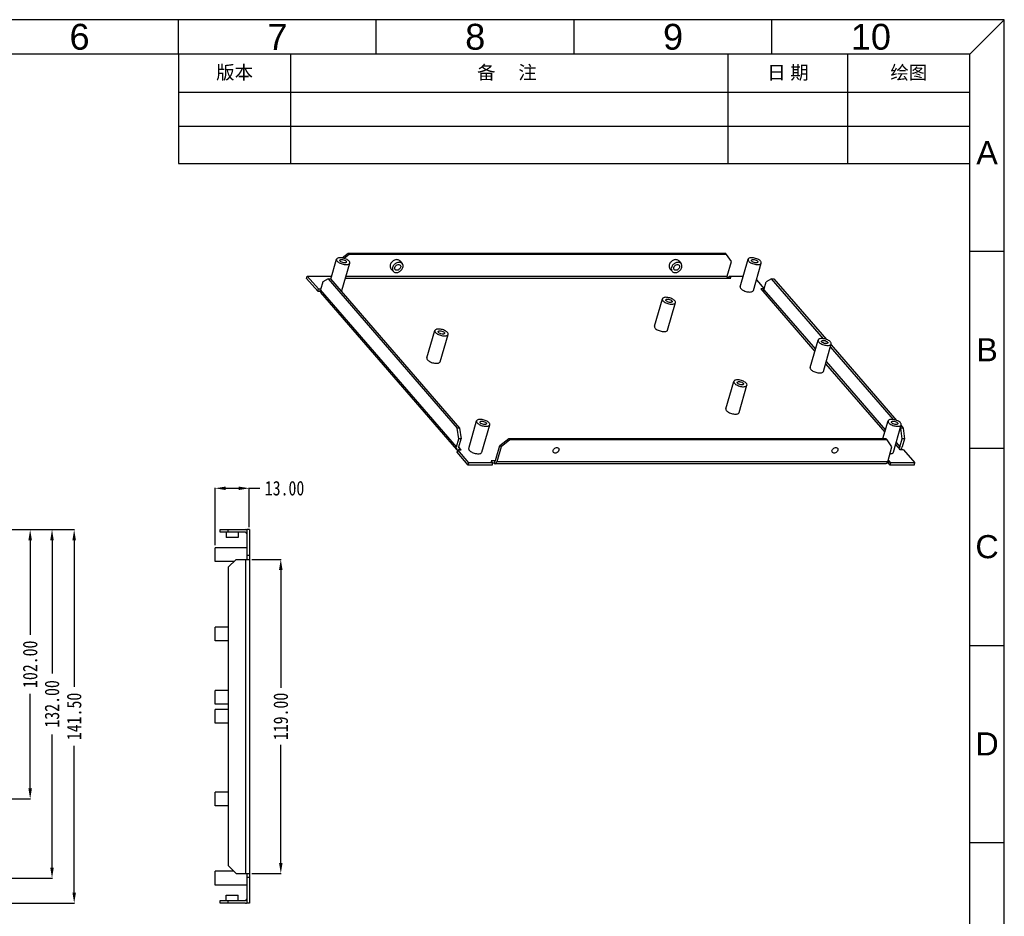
# Model space of a CAD drawing. Header units: inches. Extents: x 4828 to 5603, y 196 to 744.
# Tile 3 of 3: x 5230 to 5603, y 405 to 744. Entities that reach past the tile are written whole.
import ezdxf

# ---------------------------------------------------------------- set-up
doc = ezdxf.new("R2010")
doc.units = ezdxf.units.IN
doc.header["$LTSCALE"] = 1.21
doc.header["$MEASUREMENT"] = 0
doc.header["$PDMODE"] = 3
doc.header["$PDSIZE"] = 0.3125
doc.layers.get('0').update_dxf_attribs({"linetype": 'CONTINUOUS'})
doc.layers.get('Defpoints').update_dxf_attribs({"linetype": 'CONTINUOUS'})
doc.styles.get("Standard").update_dxf_attribs({"font": 'txt', "width": 0.8})
doc.styles.add('微软雅黑', font='txt')
doc.dimstyles.get("Standard").update_dxf_attribs({"dimtxt": 5.5, "dimasz": 4, "dimexe": 0.18, "dimexo": 1, "dimgap": 2, "dimtad": 0, "dimzin": 1, "dimdsep": 46, "dimtxsty": 'Standard', "dimcen": 0.09, "dimadec": 0, "dimazin": 0, "dimtp": 0.01, "dimtm": 0.01, "dimtfac": 1, "dimtmove": 0, "dimatfit": 3, "dimfxl": 1, "dimtfillclr": 256, "dimtolj": 1, "dimtzin": 4, "dimarcsym": 0})

# ---------------------------------------------------------------- blocks, each defined once
blk = doc.blocks.new('*D45')
at = {"color": 0, "lineweight": -2, "ltscale": 5}
for p, q in [((5213.65, 550.96), (5234.48, 550.96)), ((5234.3, 546.96), (5234.3, 511.13)), ((5234.3, 452.96), (5234.3, 488.8)), ((5140.92, 448.96), (5234.48, 448.96))]:
    blk.add_line(p, q, dxfattribs=at)
at = {"color": 0, "ltscale": 5}
for points in [[(5234.96, 546.96), (5233.63, 546.96), (5234.3, 550.96)], [(5233.63, 452.96), (5234.96, 452.96), (5234.3, 448.96)]]:
    blk.add_solid(points, dxfattribs=at)
at = {"layer": 'Defpoints', "color": 0}
for p in [(5212.65, 550.96), (5139.92, 448.96), (5234.3, 448.96)]:
    blk.add_point(p, dxfattribs=at)
at = {"color": 0, "ltscale": 5, "insert": (5234.3, 499.96), "char_height": 5.5, "attachment_point": 5, "rotation": 90}
blk.add_mtext('\\A1;102.00', dxfattribs=at)
blk = doc.blocks.new('*D46')
at = {"color": 0, "lineweight": -2, "ltscale": 5}
for p, q in [((5224.74, 550.96), (5242.76, 550.96)), ((5242.58, 546.96), (5242.58, 496.5)), ((5242.58, 422.96), (5242.58, 473.43)), ((5193.42, 418.96), (5242.76, 418.96))]:
    blk.add_line(p, q, dxfattribs=at)
at = {"color": 0, "ltscale": 5}
for points in [[(5243.24, 546.96), (5241.91, 546.96), (5242.58, 550.96)], [(5241.91, 422.96), (5243.24, 422.96), (5242.58, 418.96)]]:
    blk.add_solid(points, dxfattribs=at)
at = {"layer": 'Defpoints', "color": 0}
for p in [(5223.74, 550.96), (5192.42, 418.96), (5242.58, 418.96)]:
    blk.add_point(p, dxfattribs=at)
at = {"color": 0, "ltscale": 5, "insert": (5242.58, 484.96), "char_height": 5.5, "attachment_point": 5, "rotation": 90}
blk.add_mtext('\\A1;132.00', dxfattribs=at)
blk = doc.blocks.new('*D48')
at = {"color": 0, "lineweight": -2, "ltscale": 5}
for p, q in [((5199.08, 550.96), (5251.15, 550.96)), ((5250.97, 546.96), (5250.97, 491.38)), ((5250.97, 413.46), (5250.97, 469.05)), ((5199.08, 409.46), (5251.15, 409.46))]:
    blk.add_line(p, q, dxfattribs=at)
at = {"color": 0, "ltscale": 5}
for points in [[(5251.64, 546.96), (5250.31, 546.96), (5250.97, 550.96)], [(5250.31, 413.46), (5251.64, 413.46), (5250.97, 409.46)]]:
    blk.add_solid(points, dxfattribs=at)
at = {"layer": 'Defpoints', "color": 0}
for p in [(5198.08, 550.96), (5198.08, 409.46), (5250.97, 409.46)]:
    blk.add_point(p, dxfattribs=at)
at = {"color": 0, "ltscale": 5, "insert": (5250.97, 480.21), "char_height": 5.5, "attachment_point": 5, "rotation": 90}
blk.add_mtext('\\A1;141.50', dxfattribs=at)
blk = doc.blocks.new('*D51')
at = {"color": 0, "lineweight": -2, "ltscale": 5}
for p, q in [((5304.32, 545.06), (5304.32, 566.8)), ((5308.32, 566.62), (5313.32, 566.62)), ((5317.32, 551.96), (5317.32, 566.8)), ((5317.32, 566.62), (5321.32, 566.62))]:
    blk.add_line(p, q, dxfattribs=at)
at = {"color": 0, "ltscale": 5}
for points in [[(5308.32, 567.28), (5308.32, 565.95), (5304.32, 566.62)], [(5313.32, 565.95), (5313.32, 567.28), (5317.32, 566.62)]]:
    blk.add_solid(points, dxfattribs=at)
at = {"layer": 'Defpoints', "color": 0}
for p in [(5317.32, 566.62), (5317.32, 550.96), (5304.32, 544.06)]:
    blk.add_point(p, dxfattribs=at)
at = {"color": 0, "ltscale": 5, "insert": (5330.66, 566.62), "char_height": 5.5, "attachment_point": 5}
blk.add_mtext('\\A1;13.00', dxfattribs=at)
blk = doc.blocks.new('*D53')
at = {"color": 0, "lineweight": -2, "ltscale": 5}
for p, q in [((5318.32, 539.71), (5329.42, 539.71)), ((5329.24, 535.71), (5329.24, 491.01)), ((5329.24, 424.71), (5329.24, 469.41)), ((5318.32, 420.71), (5329.42, 420.71))]:
    blk.add_line(p, q, dxfattribs=at)
at = {"color": 0, "ltscale": 5}
for points in [[(5329.91, 535.71), (5328.57, 535.71), (5329.24, 539.71)], [(5328.57, 424.71), (5329.91, 424.71), (5329.24, 420.71)]]:
    blk.add_solid(points, dxfattribs=at)
at = {"layer": 'Defpoints', "color": 0}
for p in [(5317.32, 539.71), (5317.32, 420.71), (5329.24, 420.71)]:
    blk.add_point(p, dxfattribs=at)
at = {"color": 0, "ltscale": 5, "insert": (5329.24, 480.21), "char_height": 5.5, "attachment_point": 5, "rotation": 90}
blk.add_mtext('\\A1;119.00', dxfattribs=at)

msp = doc.modelspace()

# ---------------------------------------------------------------- linework, layer by layer
for p, q in [((5290.47672, 731.04334), (5290.47672, 689.58065)), ((5590.25742, 731.04334), (5290.47672, 731.04334)), ((5590.25742, 663.91601), (5590.25742, 731.04334))]:
    msp.add_line(p, q)
at = {"color": 7, "linetype": 'Continuous'}
for p, q in [((5348.17789, 645.7898), (5350.36689, 653.37252)), ((5352.43997, 653.87962), (5354.74658, 655.6695)), ((5355.17958, 655.16949), (5353.2725, 653.68963)), ((5354.74658, 655.6695), (5355.17958, 655.16949)), ((5354.74658, 655.6695), (5497.6415, 655.6695)), ((5498.0745, 655.16949), (5355.17958, 655.16949)), ((5374.37509, 652.74533), (5375.24109, 651.7453)), ((5480.03072, 652.74533), (5480.89673, 651.7453)), ((5498.0745, 655.16949), (5497.6415, 655.6695)), ((5499.92258, 652.57144), (5498.0745, 655.16949)), ((5503.25221, 642.98032), (5506.25225, 653.37252)), ((5352.36283, 641.53806), (5355.36288, 651.93026)), ((5370.97333, 649.79949), (5371.83933, 648.79946)), ((5476.62896, 649.79949), (5477.49497, 648.79946)), ((5498.29755, 646.94233), (5499.92258, 652.57144)), ((5508.2482, 641.53806), (5511.24824, 651.93026)), ((5339.00609, 646.14332), (5339.2561, 647.00933)), ((5343.22786, 641.26817), (5339.00609, 646.14332)), ((5343.47786, 642.13419), (5339.2561, 647.00933)), ((5339.2561, 647.00933), (5348.34941, 647.00933)), ((5347.1764, 645.94623), (5345.12738, 644.84823)), ((5347.1764, 645.94623), (5396.10559, 589.44452)), ((5347.1764, 645.94623), (5348.04243, 645.94623)), ((5348.04243, 645.94623), (5396.97162, 589.44452)), ((5348.34941, 647.00933), (5348.48481, 646.85298)), ((5353.72577, 646.25931), (5499.6881, 646.25931)), ((5353.92295, 646.94233), (5498.29755, 646.94233)), ((5498.82208, 646.25931), (5499.0386, 647.00933)), ((5499.0386, 647.00933), (5504.41531, 647.00933)), ((5499.0386, 647.00933), (5499.6881, 646.25931)), ((5509.40369, 645.54072), (5512.35367, 642.13419)), ((5515.18618, 645.94623), (5513.13716, 644.84823)), ((5515.18618, 645.94623), (5516.05221, 645.94623)), ((5534.83571, 623.25564), (5515.18618, 645.94623)), ((5516.05221, 645.94623), (5535.94715, 622.97226)), ((5343.22786, 641.26817), (5343.47786, 642.13419)), ((5343.47786, 642.13419), (5344.34389, 642.13419)), ((5345.12738, 644.84823), (5344.25237, 641.81717)), ((5395.77958, 582.31536), (5344.25237, 641.81717)), ((5512.35367, 642.13419), (5511.05463, 642.13419)), ((5511.05463, 642.13419), (5531.54109, 618.47714)), ((5512.26215, 641.81717), (5513.13716, 644.84823)), ((5512.26215, 641.81717), (5531.77436, 619.28516)), ((5343.22786, 641.26817), (5344.23266, 641.26817)), ((5395.9447, 581.33341), (5344.41749, 640.83522)), ((5470.77433, 627.98144), (5473.77437, 638.37364)), ((5475.77031, 626.53919), (5478.77036, 636.93139)), ((5384.60541, 615.9795), (5387.60546, 626.3717)), ((5389.6014, 614.53724), (5392.60145, 624.92944)), ((5529.77356, 612.35439), (5532.77361, 622.74659)), ((5534.76955, 610.91213), (5537.7696, 621.30433)), ((5561.35707, 592.62971), (5537.45855, 620.22688)), ((5537.67508, 620.97691), (5562.4685, 592.34633)), ((5535.60027, 613.78975), (5558.06245, 587.85121)), ((5535.83353, 614.59777), (5558.29571, 588.65923)), ((5497.8383, 596.72891), (5500.83835, 607.12111)), ((5502.83429, 595.28666), (5505.83433, 605.67886)), ((5396.65459, 585.34642), (5396.10559, 589.44452)), ((5396.97162, 589.44452), (5396.10559, 589.44452)), ((5396.97162, 589.44452), (5397.52062, 585.34642)), ((5400.40955, 581.72846), (5403.4096, 592.12065)), ((5405.40554, 580.2862), (5408.40559, 590.6784)), ((5557.35984, 585.41737), (5559.29496, 592.12065)), ((5561.29091, 580.2862), (5564.29095, 590.6784)), ((5564.11538, 589.44452), (5563.97991, 589.60095)), ((5564.98141, 589.44452), (5564.11538, 589.44452)), ((5564.66437, 585.34642), (5564.11538, 589.44452)), ((5564.19643, 590.35098), (5564.98141, 589.44452)), ((5564.98141, 589.44452), (5565.5304, 585.34642)), ((5395.77958, 582.31536), (5396.65459, 585.34642)), ((5397.60312, 581.13233), (5396.63932, 582.2453)), ((5396.64561, 582.31536), (5397.52062, 585.34642)), ((5397.52062, 585.34642), (5396.65459, 585.34642)), ((5396.95362, 581.88235), (5396.7371, 581.13233)), ((5410.6102, 577.19021), (5412.23523, 582.81932)), ((5412.66823, 582.3193), (5411.0432, 576.69019)), ((5412.23523, 582.81932), (5415.58333, 585.41737)), ((5412.23523, 582.81932), (5412.66823, 582.3193)), ((5416.01633, 584.91735), (5412.66823, 582.3193)), ((5415.58333, 585.41737), (5416.01633, 584.91735)), ((5415.58333, 585.41737), (5558.47824, 585.41737)), ((5558.91124, 584.91735), (5416.01633, 584.91735)), ((5558.91124, 584.91735), (5558.47824, 585.41737)), ((5560.75932, 582.3193), (5558.91124, 584.91735)), ((5559.1343, 576.69019), (5560.75932, 582.3193)), ((5562.12162, 583.16381), (5563.88084, 581.13233)), ((5562.35489, 583.97184), (5563.78936, 582.31536)), ((5563.78936, 582.31536), (5564.66437, 585.34642)), ((5565.5304, 585.34642), (5564.65539, 582.31536)), ((5565.5304, 585.34642), (5564.66437, 585.34642)), ((5396.05407, 580.26632), (5396.30408, 581.13233)), ((5400.27584, 575.39117), (5396.05407, 580.26632)), ((5400.52584, 576.25718), (5396.30408, 581.13233)), ((5396.30408, 581.13233), (5397.60312, 581.13233)), ((5565.17989, 581.13233), (5563.88084, 581.13233)), ((5565.17989, 581.13233), (5569.40165, 576.25718)), ((5400.27584, 575.39117), (5400.52584, 576.25718)), ((5409.36915, 575.39117), (5400.27584, 575.39117)), ((5409.61916, 576.25718), (5400.52584, 576.25718)), ((5409.61916, 576.25718), (5408.96965, 577.00721)), ((5410.50905, 577.00721), (5408.96965, 577.00721)), ((5409.36915, 575.39117), (5409.61916, 576.25718)), ((5410.01869, 576.14119), (5409.61916, 576.14119)), ((5410.2687, 577.00721), (5410.01869, 576.14119)), ((5558.48479, 575.94021), (5410.3937, 575.94021)), ((5559.1343, 576.69019), (5411.0432, 576.69019)), ((5559.40883, 576.14119), (5558.84473, 576.14119)), ((5559.65884, 577.00721), (5559.22581, 577.00721)), ((5559.65884, 577.00721), (5559.40883, 576.14119)), ((5560.05834, 575.39117), (5559.40883, 576.14119)), ((5560.30834, 576.25718), (5559.65884, 577.00721)), ((5560.05834, 575.39117), (5560.30834, 576.25718)), ((5569.15165, 575.39117), (5560.05834, 575.39117)), ((5569.40165, 576.25718), (5560.30834, 576.25718)), ((5569.15165, 575.39117), (5569.40165, 576.25718)), ((5306.32496, 549.96382), (5306.32496, 550.96382)), ((5306.32496, 550.96382), (5315.82496, 550.96382)), ((5315.82496, 549.96382), (5306.32496, 549.96382)), ((5308.57496, 549.96382), (5308.57496, 547.96382)), ((5309.32496, 549.96382), (5309.32496, 550.96382)), ((5313.07496, 549.96382), (5313.07496, 547.96382)), ((5316.32496, 550.96382), (5316.32496, 539.71382)), ((5317.32496, 550.96382), (5316.32496, 550.96382)), ((5317.32496, 550.96382), (5317.32496, 409.46382)), ((5313.07419, 547.96382), (5308.57574, 547.96382)), ((5316.32496, 544.06382), (5304.32496, 544.06382)), ((5304.32496, 538.86472), (5304.32496, 544.06293)), ((5317.32496, 541.21382), (5316.32496, 541.21382)), ((5311.47496, 538.86382), (5304.32496, 538.86382)), ((5312.32496, 539.71382), (5309.32496, 536.71382)), ((5312.32496, 539.71382), (5317.32496, 539.71382)), ((5315.82496, 539.71382), (5315.82496, 420.71382)), ((5309.32496, 536.71382), (5309.32496, 423.71382)), ((5309.32496, 514.06698), (5304.32496, 514.06698)), ((5304.32496, 508.86788), (5304.32496, 514.06608)), ((5309.32496, 508.86698), (5304.32496, 508.86698)), ((5309.32496, 490.06382), (5304.32496, 490.06382)), ((5304.32496, 484.86472), (5304.32496, 490.06293)), ((5309.32496, 484.86382), (5304.32496, 484.86382)), ((5309.32496, 482.81382), (5304.32496, 482.81382)), ((5304.32496, 477.61472), (5304.32496, 482.81293)), ((5309.32496, 477.61382), (5304.32496, 477.61382)), ((5309.32496, 451.56382), (5304.32496, 451.56382)), ((5304.32496, 446.36472), (5304.32496, 451.56293)), ((5309.32496, 446.36382), (5304.32496, 446.36382)), ((5311.47496, 421.56382), (5304.32496, 421.56382)), ((5304.32496, 416.36472), (5304.32496, 421.56293)), ((5309.32496, 423.71382), (5312.32496, 420.71382)), ((5312.32496, 420.71382), (5317.32496, 420.71382)), ((5316.32496, 420.71382), (5316.32496, 409.46382)), ((5317.32496, 419.21382), (5316.32496, 419.21382)), ((5316.32496, 416.36382), (5304.32496, 416.36382)), ((5306.32496, 410.46382), (5315.82496, 410.46382)), ((5306.32496, 409.46382), (5306.32496, 410.46382)), ((5308.57496, 410.46382), (5308.57496, 412.46382)), ((5308.57574, 412.46382), (5313.07419, 412.46382)), ((5309.32496, 409.46382), (5309.32496, 410.46382)), ((5313.07496, 410.46382), (5313.07496, 412.46382)), ((5315.82496, 409.46382), (5306.32496, 409.46382)), ((5317.32496, 409.46382), (5316.32496, 409.46382))]:
    msp.add_line(p, q, dxfattribs=at)
msp.add_lwpolyline([(4827.74432, 195.52765), (5603.31877, 195.52765), (5603.31877, 744.1047), (4827.74432, 744.1047)], close=True)
at = {"ltscale": 0.2}
for points in [[(5290.47672, 731.04334), (5290.47672, 744.1047)], [(5365.42189, 731.04334), (5365.42189, 744.1047)], [(5440.36707, 731.04334), (5440.36707, 744.1047)], [(5515.31224, 731.04334), (5515.31224, 744.1047)], [(5590.25742, 731.04334), (4840.80568, 731.04334)], [(5590.25742, 656.40701), (5603.31877, 656.40701)], [(5590.25742, 581.77067), (5603.31877, 581.77067)], [(5590.25742, 507.13434), (5603.31877, 507.13434)], [(5590.25742, 432.49801), (5603.31877, 432.49801)]]:
    msp.add_lwpolyline(points, dxfattribs=at)
for points in [[(5603.31877, 195.52765), (5590.25742, 208.589), (5590.25742, 731.04334), (5603.31877, 744.1047)], [(5333.02628, 689.58065), (5333.02628, 731.04334)], [(5498.70784, 689.58065), (5498.70784, 730.95324)], [(5544.01405, 689.58065), (5544.01405, 730.95324)], [(5290.47672, 716.63806), (5590.25742, 716.63806)], [(5290.47672, 703.80574), (5590.25742, 703.80574)], [(5290.47672, 689.58065), (5590.25742, 689.58065)]]:
    msp.add_lwpolyline(points)
at = {"color": 7, "linetype": 'Continuous'}
for centre, radius, start, end in [((5562.83101, 582.90468), 1.91354, 299.800977, 300.9985683), ((5315.82496, 549.46382), 1.5, 72, 90), ((5315.82496, 549.46382), 0.5, 0, 90), ((5315.82496, 410.96382), 0.5, 270, 0), ((5315.82496, 410.96382), 1.5, 270, 288)]:
    msp.add_arc(centre, radius, start, end, dxfattribs=at)
for points, knots in [([(5350.36707, 653.37313), (5350.33503, 653.26262), (5350.36251, 652.98246), (5350.51689, 652.76261), (5350.61321, 652.65139)], [0, 0, 0, 0, 0.438867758, 1, 1, 1, 1]), ([(5355.11656, 652.65139), (5354.98129, 652.80759), (5354.62663, 653.10094), (5353.98904, 653.45315), (5353.24389, 653.73246), (5352.4638, 653.91081), (5351.72242, 653.97281), (5351.08946, 653.90995), (5350.60521, 653.73483), (5350.40206, 653.49381), (5350.36707, 653.37313)], [0, 0, 0, 0, 0.117564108, 0.258649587, 0.413162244, 0.568710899, 0.712670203, 0.834472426, 0.928515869, 1, 1, 1, 1]), ([(5351.78235, 652.65139), (5351.75769, 652.67986), (5351.68286, 652.77702), (5351.63984, 652.91404), (5351.66373, 652.99744)], [0, 0, 0, 0, 0.302682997, 1, 1, 1, 1]), ([(5351.66373, 652.99744), (5351.70095, 653.12739), (5351.96419, 653.25828), (5352.31166, 653.28457), (5352.80317, 653.24737), (5353.37914, 653.07103), (5353.80492, 652.81594), (5353.94742, 652.65139)], [0, 0, 0, 0, 0.161126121, 0.283778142, 0.428814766, 0.740536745, 1, 1, 1, 1]), ([(5374.37453, 652.7459), (5374.2689, 652.86782), (5373.99965, 653.07736), (5373.49654, 653.23079), (5372.93437, 653.22387), (5372.15258, 653.00474), (5371.28621, 652.39771), (5370.83831, 651.66271), (5370.72564, 651.27241)], [0, 0, 0, 0, 0.10456585, 0.215063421, 0.334875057, 0.464057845, 0.736677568, 1, 1, 1, 1]), ([(5480.03017, 652.7459), (5479.92454, 652.86782), (5479.65529, 653.07736), (5479.15218, 653.23079), (5478.59, 653.22387), (5477.80821, 653.00474), (5476.94184, 652.39771), (5476.49395, 651.66271), (5476.38128, 651.27241)], [0, 0, 0, 0, 0.10456585, 0.215063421, 0.334875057, 0.464057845, 0.736677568, 1, 1, 1, 1]), ([(5506.25243, 653.37313), (5506.2204, 653.26262), (5506.24788, 652.98246), (5506.40226, 652.76261), (5506.49857, 652.65139)], [0, 0, 0, 0, 0.438867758, 1, 1, 1, 1]), ([(5511.00192, 652.65139), (5510.86665, 652.80759), (5510.51199, 653.10094), (5509.87441, 653.45315), (5509.12925, 653.73246), (5508.34916, 653.91081), (5507.60779, 653.97281), (5506.97482, 653.90995), (5506.49057, 653.73483), (5506.28742, 653.49381), (5506.25243, 653.37313)], [0, 0, 0, 0, 0.117564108, 0.258649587, 0.413162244, 0.568710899, 0.712670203, 0.834472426, 0.928515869, 1, 1, 1, 1]), ([(5507.66771, 652.65139), (5507.64306, 652.67986), (5507.56823, 652.77702), (5507.5252, 652.91404), (5507.54909, 652.99744)], [0, 0, 0, 0, 0.302682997, 1, 1, 1, 1]), ([(5507.54909, 652.99744), (5507.58631, 653.12739), (5507.84955, 653.25828), (5508.19703, 653.28457), (5508.68853, 653.24737), (5509.2645, 653.07103), (5509.69028, 652.81594), (5509.83278, 652.65139)], [0, 0, 0, 0, 0.161126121, 0.283778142, 0.428814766, 0.740536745, 1, 1, 1, 1]), ([(5350.61321, 652.65139), (5350.74848, 652.49518), (5351.10313, 652.20184), (5351.74072, 651.84963), (5352.48588, 651.57032), (5353.26597, 651.39197), (5354.00734, 651.32997), (5354.64031, 651.39282), (5355.12455, 651.56795), (5355.32771, 651.80897), (5355.36269, 651.92965)], [0, 0, 0, 0, 0.117564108, 0.258649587, 0.413162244, 0.568710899, 0.712670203, 0.834472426, 0.928515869, 1, 1, 1, 1]), ([(5354.06604, 652.30534), (5354.02882, 652.17538), (5353.76558, 652.0445), (5353.4181, 652.01821), (5352.9266, 652.05541), (5352.35063, 652.23174), (5351.92485, 652.48683), (5351.78235, 652.65139)], [0, 0, 0, 0, 0.161126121, 0.283778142, 0.428814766, 0.740536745, 1, 1, 1, 1]), ([(5353.94742, 652.65139), (5353.97207, 652.62292), (5354.0469, 652.52576), (5354.08993, 652.38874), (5354.06604, 652.30534)], [0, 0, 0, 0, 0.302682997, 1, 1, 1, 1]), ([(5355.36269, 651.92965), (5355.39473, 652.04016), (5355.36725, 652.32031), (5355.21287, 652.54017), (5355.11656, 652.65139)], [0, 0, 0, 0, 0.438867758, 1, 1, 1, 1]), ([(5370.72564, 651.27241), (5370.65055, 651.01229), (5370.59475, 650.48142), (5370.81447, 649.98293), (5370.97388, 649.79892)], [0, 0, 0, 0, 0.526530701, 1, 1, 1, 1]), ([(5371.59164, 650.27238), (5371.5166, 650.01243), (5371.46078, 649.48198), (5371.68001, 648.98367), (5371.83925, 648.79974)], [0, 0, 0, 0, 0.52654708, 1, 1, 1, 1]), ([(5375.24117, 651.74502), (5375.13557, 651.867), (5374.86658, 652.07694), (5374.36342, 652.2307), (5373.80114, 652.22402), (5373.01914, 652.00499), (5372.15244, 651.39799), (5371.70435, 650.66281), (5371.59164, 650.27238)], [0, 0, 0, 0, 0.104563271, 0.215050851, 0.334858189, 0.464040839, 0.736649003, 1, 1, 1, 1]), ([(5371.83925, 648.79974), (5371.94486, 648.67776), (5372.21384, 648.46782), (5372.717, 648.31406), (5373.27928, 648.32074), (5374.06128, 648.53977), (5374.92798, 649.14677), (5375.37607, 649.88195), (5375.48878, 650.27238)], [0, 0, 0, 0, 0.104563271, 0.215050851, 0.334858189, 0.464040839, 0.736649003, 1, 1, 1, 1]), ([(5372.59589, 649.45336), (5372.50714, 649.55557), (5372.38504, 649.83275), (5372.41594, 650.12782), (5372.45767, 650.27238)], [0, 0, 0, 0, 0.473592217, 1, 1, 1, 1]), ([(5372.45767, 650.27238), (5372.52027, 650.4892), (5372.76973, 650.89821), (5373.33276, 651.29161), (5373.97542, 651.4143), (5374.36562, 651.22833), (5374.48453, 651.0914)], [0, 0, 0, 0, 0.264841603, 0.538918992, 0.787163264, 1, 1, 1, 1]), ([(5374.62275, 650.27238), (5374.56016, 650.05556), (5374.31069, 649.64655), (5373.74766, 649.25315), (5373.105, 649.13046), (5372.7148, 649.31643), (5372.59589, 649.45336)], [0, 0, 0, 0, 0.264841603, 0.538918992, 0.787163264, 1, 1, 1, 1]), ([(5374.48453, 651.0914), (5374.57329, 650.98919), (5374.69539, 650.71201), (5374.66448, 650.41694), (5374.62275, 650.27238)], [0, 0, 0, 0, 0.473592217, 1, 1, 1, 1]), ([(5375.48878, 650.27238), (5375.56382, 650.53233), (5375.61965, 651.06278), (5375.40041, 651.56109), (5375.24117, 651.74502)], [0, 0, 0, 0, 0.52654708, 1, 1, 1, 1]), ([(5476.38128, 651.27241), (5476.30619, 651.01229), (5476.25039, 650.48142), (5476.47011, 649.98293), (5476.62952, 649.79892)], [0, 0, 0, 0, 0.526530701, 1, 1, 1, 1]), ([(5477.24728, 650.27238), (5477.17224, 650.01243), (5477.11641, 649.48198), (5477.33565, 648.98367), (5477.49488, 648.79974)], [0, 0, 0, 0, 0.52654708, 1, 1, 1, 1]), ([(5480.89681, 651.74502), (5480.7912, 651.867), (5480.52221, 652.07694), (5480.01905, 652.2307), (5479.45677, 652.22402), (5478.67478, 652.00499), (5477.80808, 651.39799), (5477.35999, 650.66281), (5477.24728, 650.27238)], [0, 0, 0, 0, 0.104563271, 0.215050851, 0.334858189, 0.464040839, 0.736649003, 1, 1, 1, 1]), ([(5477.49488, 648.79974), (5477.60049, 648.67776), (5477.86948, 648.46782), (5478.37264, 648.31406), (5478.93492, 648.32074), (5479.71691, 648.53977), (5480.58362, 649.14677), (5481.0317, 649.88195), (5481.14441, 650.27238)], [0, 0, 0, 0, 0.104563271, 0.215050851, 0.334858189, 0.464040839, 0.736649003, 1, 1, 1, 1]), ([(5478.25153, 649.45336), (5478.16277, 649.55557), (5478.04067, 649.83275), (5478.07158, 650.12782), (5478.11331, 650.27238)], [0, 0, 0, 0, 0.473592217, 1, 1, 1, 1]), ([(5478.11331, 650.27238), (5478.1759, 650.4892), (5478.42537, 650.89821), (5478.9884, 651.29161), (5479.63106, 651.4143), (5480.02125, 651.22833), (5480.14017, 651.0914)], [0, 0, 0, 0, 0.264841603, 0.538918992, 0.787163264, 1, 1, 1, 1]), ([(5480.27838, 650.27238), (5480.21579, 650.05556), (5479.96633, 649.64655), (5479.4033, 649.25315), (5478.76064, 649.13046), (5478.37044, 649.31643), (5478.25153, 649.45336)], [0, 0, 0, 0, 0.264841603, 0.538918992, 0.787163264, 1, 1, 1, 1]), ([(5480.14017, 651.0914), (5480.22892, 650.98919), (5480.35102, 650.71201), (5480.32012, 650.41694), (5480.27838, 650.27238)], [0, 0, 0, 0, 0.473592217, 1, 1, 1, 1]), ([(5481.14441, 650.27238), (5481.21946, 650.53233), (5481.27528, 651.06278), (5481.05605, 651.56109), (5480.89681, 651.74502)], [0, 0, 0, 0, 0.52654708, 1, 1, 1, 1]), ([(5506.49857, 652.65139), (5506.63384, 652.49518), (5506.9885, 652.20184), (5507.62608, 651.84963), (5508.37124, 651.57032), (5509.15133, 651.39197), (5509.89271, 651.32997), (5510.52567, 651.39282), (5511.00992, 651.56795), (5511.21307, 651.80897), (5511.24806, 651.92965)], [0, 0, 0, 0, 0.117564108, 0.258649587, 0.413162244, 0.568710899, 0.712670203, 0.834472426, 0.928515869, 1, 1, 1, 1]), ([(5509.9514, 652.30534), (5509.91418, 652.17538), (5509.65094, 652.0445), (5509.30347, 652.01821), (5508.81196, 652.05541), (5508.23599, 652.23174), (5507.81021, 652.48683), (5507.66771, 652.65139)], [0, 0, 0, 0, 0.161126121, 0.283778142, 0.428814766, 0.740536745, 1, 1, 1, 1]), ([(5509.83278, 652.65139), (5509.85744, 652.62292), (5509.93227, 652.52576), (5509.97529, 652.38874), (5509.9514, 652.30534)], [0, 0, 0, 0, 0.302682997, 1, 1, 1, 1]), ([(5511.24806, 651.92965), (5511.2801, 652.04016), (5511.25262, 652.32031), (5511.09823, 652.54017), (5511.00192, 652.65139)], [0, 0, 0, 0, 0.438867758, 1, 1, 1, 1]), ([(5498.29755, 646.94233), (5498.2624, 646.82056), (5498.25032, 646.58234), (5498.31809, 646.34125), (5498.38905, 646.25931)], [0, 0, 0, 0, 0.539017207, 1, 1, 1, 1]), ([(5344.41788, 640.83485), (5344.31161, 640.95753), (5344.16509, 641.28984), (5344.20231, 641.64376), (5344.25237, 641.81717)], [0, 0, 0, 0, 0.473474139, 1, 1, 1, 1]), ([(5503.25233, 642.98078), (5503.22033, 642.87032), (5503.24775, 642.59021), (5503.4022, 642.37042), (5503.49852, 642.25919)], [0, 0, 0, 0, 0.438720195, 1, 1, 1, 1]), ([(5503.49852, 642.25919), (5503.63382, 642.10296), (5503.98845, 641.80958), (5504.62612, 641.45744), (5505.37126, 641.17803), (5506.15143, 640.99973), (5506.89285, 640.93769), (5507.5258, 641.00064), (5508.01014, 641.17572), (5508.2131, 641.41691), (5508.24807, 641.5376)], [0, 0, 0, 0, 0.117578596, 0.258638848, 0.413164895, 0.568712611, 0.712676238, 0.83447596, 0.928515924, 1, 1, 1, 1]), ([(5511.70413, 641.38416), (5511.82597, 641.38416), (5512.07186, 641.48493), (5512.22755, 641.69731), (5512.26215, 641.81717)], [0, 0, 0, 0, 0.494088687, 1, 1, 1, 1]), ([(5352.13212, 641.23026), (5352.16065, 641.251), (5352.26047, 641.333), (5352.33652, 641.44723), (5352.3627, 641.5376)], [0, 0, 0, 0, 0.272716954, 1, 1, 1, 1]), ([(5473.77455, 638.37425), (5473.74251, 638.26374), (5473.77, 637.98359), (5473.92438, 637.76373), (5474.02069, 637.65251)], [0, 0, 0, 0, 0.438867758, 1, 1, 1, 1]), ([(5478.52404, 637.65251), (5478.38877, 637.80872), (5478.03411, 638.10206), (5477.39653, 638.45427), (5476.65137, 638.73358), (5475.87128, 638.91193), (5475.12991, 638.97394), (5474.49694, 638.91108), (5474.01269, 638.73595), (5473.80954, 638.49493), (5473.77455, 638.37425)], [0, 0, 0, 0, 0.117564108, 0.258649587, 0.413162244, 0.568710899, 0.712670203, 0.834472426, 0.928515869, 1, 1, 1, 1]), ([(5475.18983, 637.65251), (5475.16517, 637.68098), (5475.09034, 637.77814), (5475.04732, 637.91516), (5475.07121, 637.99856)], [0, 0, 0, 0, 0.302682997, 1, 1, 1, 1]), ([(5475.07121, 637.99856), (5475.10843, 638.12852), (5475.37167, 638.2594), (5475.71914, 638.28569), (5476.21065, 638.24849), (5476.78662, 638.07216), (5477.2124, 637.81707), (5477.3549, 637.65251)], [0, 0, 0, 0, 0.161126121, 0.283778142, 0.428814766, 0.740536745, 1, 1, 1, 1]), ([(5474.02069, 637.65251), (5474.15596, 637.49631), (5474.51062, 637.20296), (5475.1482, 636.85075), (5475.89336, 636.57144), (5476.67345, 636.39309), (5477.41482, 636.33109), (5478.04779, 636.39395), (5478.53204, 636.56907), (5478.73519, 636.81009), (5478.77018, 636.93077)], [0, 0, 0, 0, 0.117564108, 0.258649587, 0.413162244, 0.568710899, 0.712670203, 0.834472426, 0.928515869, 1, 1, 1, 1]), ([(5477.47352, 637.30646), (5477.4363, 637.17651), (5477.17306, 637.04563), (5476.82559, 637.01933), (5476.33408, 637.05653), (5475.75811, 637.23287), (5475.33233, 637.48796), (5475.18983, 637.65251)], [0, 0, 0, 0, 0.161126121, 0.283778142, 0.428814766, 0.740536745, 1, 1, 1, 1]), ([(5477.3549, 637.65251), (5477.37956, 637.62404), (5477.45439, 637.52688), (5477.49741, 637.38986), (5477.47352, 637.30646)], [0, 0, 0, 0, 0.302682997, 1, 1, 1, 1]), ([(5478.77018, 636.93077), (5478.80222, 637.04129), (5478.77473, 637.32144), (5478.62035, 637.5413), (5478.52404, 637.65251)], [0, 0, 0, 0, 0.438867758, 1, 1, 1, 1]), ([(5392.35513, 625.65057), (5392.21986, 625.80677), (5391.8652, 626.10012), (5391.22762, 626.45233), (5390.48246, 626.73164), (5389.70237, 626.90999), (5388.96099, 626.97199), (5388.32803, 626.90913), (5387.84378, 626.73401), (5387.64063, 626.49299), (5387.60564, 626.37231)], [0, 0, 0, 0, 0.117564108, 0.258649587, 0.413162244, 0.568710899, 0.712670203, 0.834472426, 0.928515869, 1, 1, 1, 1]), ([(5470.77445, 627.98191), (5470.74245, 627.87144), (5470.76987, 627.59133), (5470.92432, 627.37154), (5471.02064, 627.26031)], [0, 0, 0, 0, 0.438720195, 1, 1, 1, 1]), ([(5471.02064, 627.26031), (5471.15594, 627.10408), (5471.51057, 626.8107), (5472.14824, 626.45856), (5472.89338, 626.17916), (5473.67355, 626.00086), (5474.41496, 625.93882), (5475.04791, 626.00177), (5475.53226, 626.17684), (5475.73522, 626.41803), (5475.77019, 626.53872)], [0, 0, 0, 0, 0.117578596, 0.258638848, 0.413164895, 0.568712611, 0.712676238, 0.83447596, 0.928515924, 1, 1, 1, 1]), ([(5387.60564, 626.37231), (5387.5736, 626.2618), (5387.60108, 625.98164), (5387.75547, 625.76179), (5387.85178, 625.65057)], [0, 0, 0, 0, 0.438867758, 1, 1, 1, 1]), ([(5387.85178, 625.65057), (5387.98705, 625.49436), (5388.34171, 625.20102), (5388.97929, 624.84881), (5389.72445, 624.5695), (5390.50454, 624.39115), (5391.24591, 624.32915), (5391.87888, 624.392), (5392.36313, 624.56713), (5392.56628, 624.80815), (5392.60127, 624.92883)], [0, 0, 0, 0, 0.117564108, 0.258649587, 0.413162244, 0.568710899, 0.712670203, 0.834472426, 0.928515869, 1, 1, 1, 1]), ([(5389.02092, 625.65057), (5388.99626, 625.67904), (5388.92143, 625.7762), (5388.87841, 625.91322), (5388.9023, 625.99662)], [0, 0, 0, 0, 0.302682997, 1, 1, 1, 1]), ([(5388.9023, 625.99662), (5388.93952, 626.12657), (5389.20276, 626.25746), (5389.55023, 626.28375), (5390.04174, 626.24655), (5390.61771, 626.07021), (5391.04349, 625.81512), (5391.18599, 625.65057)], [0, 0, 0, 0, 0.161126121, 0.283778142, 0.428814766, 0.740536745, 1, 1, 1, 1]), ([(5391.30461, 625.30452), (5391.26739, 625.17456), (5391.00415, 625.04368), (5390.65667, 625.01739), (5390.16517, 625.05459), (5389.5892, 625.23092), (5389.16342, 625.48601), (5389.02092, 625.65057)], [0, 0, 0, 0, 0.161126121, 0.283778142, 0.428814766, 0.740536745, 1, 1, 1, 1]), ([(5391.18599, 625.65057), (5391.21064, 625.6221), (5391.28548, 625.52494), (5391.3285, 625.38792), (5391.30461, 625.30452)], [0, 0, 0, 0, 0.302682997, 1, 1, 1, 1]), ([(5392.60127, 624.92883), (5392.6333, 625.03934), (5392.60582, 625.31949), (5392.45144, 625.53935), (5392.35513, 625.65057)], [0, 0, 0, 0, 0.438867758, 1, 1, 1, 1]), ([(5537.52328, 622.02546), (5537.38801, 622.18166), (5537.03335, 622.47501), (5536.39576, 622.82722), (5535.65061, 623.10653), (5534.87051, 623.28488), (5534.12914, 623.34688), (5533.49618, 623.28402), (5533.01193, 623.1089), (5532.80878, 622.86788), (5532.77379, 622.7472)], [0, 0, 0, 0, 0.117564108, 0.258649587, 0.413162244, 0.568710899, 0.712670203, 0.834472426, 0.928515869, 1, 1, 1, 1]), ([(5532.77379, 622.7472), (5532.74175, 622.63669), (5532.76923, 622.35653), (5532.92361, 622.13667), (5533.01993, 622.02546)], [0, 0, 0, 0, 0.438867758, 1, 1, 1, 1]), ([(5533.01993, 622.02546), (5533.1552, 621.86925), (5533.50985, 621.57591), (5534.14744, 621.2237), (5534.8926, 620.94439), (5535.67269, 620.76604), (5536.41406, 620.70404), (5537.04703, 620.76689), (5537.53127, 620.94202), (5537.73443, 621.18304), (5537.76941, 621.30372)], [0, 0, 0, 0, 0.117564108, 0.258649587, 0.413162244, 0.568710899, 0.712670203, 0.834472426, 0.928515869, 1, 1, 1, 1]), ([(5534.18907, 622.02546), (5534.16441, 622.05393), (5534.08958, 622.15109), (5534.04656, 622.28811), (5534.07045, 622.37151)], [0, 0, 0, 0, 0.302682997, 1, 1, 1, 1]), ([(5534.07045, 622.37151), (5534.10767, 622.50146), (5534.37091, 622.63234), (5534.71838, 622.65864), (5535.20989, 622.62144), (5535.78586, 622.4451), (5536.21164, 622.19001), (5536.35414, 622.02546)], [0, 0, 0, 0, 0.161126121, 0.283778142, 0.428814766, 0.740536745, 1, 1, 1, 1]), ([(5536.47276, 621.67941), (5536.43554, 621.54945), (5536.17229, 621.41857), (5535.82482, 621.39228), (5535.33332, 621.42948), (5534.75735, 621.60581), (5534.33157, 621.8609), (5534.18907, 622.02546)], [0, 0, 0, 0, 0.161126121, 0.283778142, 0.428814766, 0.740536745, 1, 1, 1, 1]), ([(5536.35414, 622.02546), (5536.37879, 621.99699), (5536.45362, 621.89983), (5536.49665, 621.76281), (5536.47276, 621.67941)], [0, 0, 0, 0, 0.302682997, 1, 1, 1, 1]), ([(5537.76941, 621.30372), (5537.80145, 621.41423), (5537.77397, 621.69438), (5537.61959, 621.91424), (5537.52328, 622.02546)], [0, 0, 0, 0, 0.438867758, 1, 1, 1, 1]), ([(5384.60554, 615.97996), (5384.57354, 615.8695), (5384.60096, 615.58939), (5384.75541, 615.3696), (5384.85173, 615.25837)], [0, 0, 0, 0, 0.438720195, 1, 1, 1, 1]), ([(5384.85173, 615.25837), (5384.98702, 615.10214), (5385.34166, 614.80876), (5385.97933, 614.45662), (5386.72446, 614.17721), (5387.50463, 613.99891), (5388.24605, 613.93687), (5388.879, 613.99982), (5389.36335, 614.1749), (5389.56631, 614.41609), (5389.60127, 614.53677)], [0, 0, 0, 0, 0.117578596, 0.258638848, 0.413164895, 0.568712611, 0.712676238, 0.83447596, 0.928515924, 1, 1, 1, 1]), ([(5529.77369, 612.35485), (5529.74169, 612.24438), (5529.76911, 611.96427), (5529.92356, 611.74449), (5530.01988, 611.63326)], [0, 0, 0, 0, 0.438720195, 1, 1, 1, 1]), ([(5530.01988, 611.63326), (5530.15517, 611.47703), (5530.50981, 611.18364), (5531.14748, 610.83151), (5531.89261, 610.5521), (5532.67278, 610.3738), (5533.4142, 610.31176), (5534.04715, 610.37471), (5534.5315, 610.54979), (5534.73446, 610.79098), (5534.76942, 610.91166)], [0, 0, 0, 0, 0.117578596, 0.258638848, 0.413164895, 0.568712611, 0.712676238, 0.83447596, 0.928515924, 1, 1, 1, 1]), ([(5500.83853, 607.12173), (5500.80649, 607.01121), (5500.83397, 606.73106), (5500.98835, 606.5112), (5501.08466, 606.39998)], [0, 0, 0, 0, 0.438867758, 1, 1, 1, 1]), ([(5505.58802, 606.39998), (5505.45275, 606.55619), (5505.09809, 606.84953), (5504.4605, 607.20174), (5503.71534, 607.48105), (5502.93525, 607.6594), (5502.19388, 607.72141), (5501.56092, 607.65855), (5501.07667, 607.48342), (5500.87351, 607.2424), (5500.83853, 607.12173)], [0, 0, 0, 0, 0.117564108, 0.258649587, 0.413162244, 0.568710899, 0.712670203, 0.834472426, 0.928515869, 1, 1, 1, 1]), ([(5501.08466, 606.39998), (5501.21993, 606.24378), (5501.57459, 605.95043), (5502.21218, 605.59823), (5502.95734, 605.31891), (5503.73743, 605.14057), (5504.4788, 605.07856), (5505.11176, 605.14142), (5505.59601, 605.31655), (5505.79917, 605.55757), (5505.83415, 605.67824)], [0, 0, 0, 0, 0.117564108, 0.258649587, 0.413162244, 0.568710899, 0.712670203, 0.834472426, 0.928515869, 1, 1, 1, 1]), ([(5502.2538, 606.39998), (5502.22915, 606.42845), (5502.15432, 606.52561), (5502.11129, 606.66263), (5502.13518, 606.74604)], [0, 0, 0, 0, 0.302682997, 1, 1, 1, 1]), ([(5502.13518, 606.74604), (5502.17241, 606.87599), (5502.43565, 607.00687), (5502.78312, 607.03316), (5503.27462, 606.99596), (5503.85059, 606.81963), (5504.27638, 606.56454), (5504.41888, 606.39998)], [0, 0, 0, 0, 0.161126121, 0.283778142, 0.428814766, 0.740536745, 1, 1, 1, 1]), ([(5504.5375, 606.05393), (5504.50027, 605.92398), (5504.23703, 605.7931), (5503.88956, 605.7668), (5503.39806, 605.804), (5502.82209, 605.98034), (5502.3963, 606.23543), (5502.2538, 606.39998)], [0, 0, 0, 0, 0.161126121, 0.283778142, 0.428814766, 0.740536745, 1, 1, 1, 1]), ([(5504.41888, 606.39998), (5504.44353, 606.37152), (5504.51836, 606.27435), (5504.56139, 606.13734), (5504.5375, 606.05393)], [0, 0, 0, 0, 0.302682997, 1, 1, 1, 1]), ([(5505.83415, 605.67824), (5505.86619, 605.78876), (5505.83871, 606.06891), (5505.68433, 606.28877), (5505.58802, 606.39998)], [0, 0, 0, 0, 0.438867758, 1, 1, 1, 1]), ([(5497.83843, 596.72938), (5497.80642, 596.61891), (5497.83384, 596.3388), (5497.98829, 596.11901), (5498.08462, 596.00778)], [0, 0, 0, 0, 0.438720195, 1, 1, 1, 1]), ([(5498.08462, 596.00778), (5498.21991, 595.85155), (5498.57455, 595.55817), (5499.21221, 595.20603), (5499.95735, 594.92663), (5500.73752, 594.74833), (5501.47894, 594.68629), (5502.11189, 594.74924), (5502.59624, 594.92431), (5502.7992, 595.1655), (5502.83416, 595.28619)], [0, 0, 0, 0, 0.117578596, 0.258638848, 0.413164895, 0.568712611, 0.712676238, 0.83447596, 0.928515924, 1, 1, 1, 1]), ([(5403.40978, 592.12127), (5403.37774, 592.01075), (5403.40523, 591.7306), (5403.55961, 591.51074), (5403.65592, 591.39953)], [0, 0, 0, 0, 0.438867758, 1, 1, 1, 1]), ([(5408.15927, 591.39953), (5408.024, 591.55573), (5407.66934, 591.84908), (5407.03176, 592.20129), (5406.2866, 592.4806), (5405.50651, 592.65895), (5404.76514, 592.72095), (5404.13217, 592.65809), (5403.64792, 592.48297), (5403.44477, 592.24195), (5403.40978, 592.12127)], [0, 0, 0, 0, 0.117564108, 0.258649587, 0.413162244, 0.568710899, 0.712670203, 0.834472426, 0.928515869, 1, 1, 1, 1]), ([(5403.65592, 591.39953), (5403.79119, 591.24332), (5404.14585, 590.94998), (5404.78343, 590.59777), (5405.52859, 590.31846), (5406.30868, 590.14011), (5407.05005, 590.0781), (5407.68302, 590.14096), (5408.16727, 590.31609), (5408.37042, 590.55711), (5408.40541, 590.67778)], [0, 0, 0, 0, 0.117564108, 0.258649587, 0.413162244, 0.568710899, 0.712670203, 0.834472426, 0.928515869, 1, 1, 1, 1]), ([(5404.82506, 591.39953), (5404.8004, 591.428), (5404.72557, 591.52516), (5404.68255, 591.66218), (5404.70644, 591.74558)], [0, 0, 0, 0, 0.302682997, 1, 1, 1, 1]), ([(5404.70644, 591.74558), (5404.74366, 591.87553), (5405.0069, 592.00641), (5405.35437, 592.03271), (5405.84588, 591.99551), (5406.42185, 591.81917), (5406.84763, 591.56408), (5406.99013, 591.39953)], [0, 0, 0, 0, 0.161126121, 0.283778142, 0.428814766, 0.740536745, 1, 1, 1, 1]), ([(5407.10875, 591.05348), (5407.07153, 590.92352), (5406.80829, 590.79264), (5406.46082, 590.76635), (5405.96931, 590.80355), (5405.39334, 590.97988), (5404.96756, 591.23497), (5404.82506, 591.39953)], [0, 0, 0, 0, 0.161126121, 0.283778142, 0.428814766, 0.740536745, 1, 1, 1, 1]), ([(5406.99013, 591.39953), (5407.01478, 591.37106), (5407.08962, 591.2739), (5407.13264, 591.13688), (5407.10875, 591.05348)], [0, 0, 0, 0, 0.302682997, 1, 1, 1, 1]), ([(5408.40541, 590.67778), (5408.43745, 590.7883), (5408.40996, 591.06845), (5408.25558, 591.28831), (5408.15927, 591.39953)], [0, 0, 0, 0, 0.438867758, 1, 1, 1, 1]), ([(5559.29515, 592.12127), (5559.26311, 592.01075), (5559.29059, 591.7306), (5559.44497, 591.51074), (5559.54128, 591.39953)], [0, 0, 0, 0, 0.438867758, 1, 1, 1, 1]), ([(5564.04464, 591.39953), (5563.90937, 591.55573), (5563.55471, 591.84908), (5562.91712, 592.20129), (5562.17196, 592.4806), (5561.39187, 592.65895), (5560.6505, 592.72095), (5560.01753, 592.65809), (5559.53329, 592.48297), (5559.33013, 592.24195), (5559.29515, 592.12127)], [0, 0, 0, 0, 0.117564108, 0.258649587, 0.413162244, 0.568710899, 0.712670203, 0.834472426, 0.928515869, 1, 1, 1, 1]), ([(5559.54128, 591.39953), (5559.67655, 591.24332), (5560.03121, 590.94998), (5560.6688, 590.59777), (5561.41395, 590.31846), (5562.19405, 590.14011), (5562.93542, 590.0781), (5563.56838, 590.14096), (5564.05263, 590.31609), (5564.25579, 590.55711), (5564.29077, 590.67778)], [0, 0, 0, 0, 0.117564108, 0.258649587, 0.413162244, 0.568710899, 0.712670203, 0.834472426, 0.928515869, 1, 1, 1, 1]), ([(5560.71042, 591.39953), (5560.68577, 591.428), (5560.61094, 591.52516), (5560.56791, 591.66218), (5560.5918, 591.74558)], [0, 0, 0, 0, 0.302682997, 1, 1, 1, 1]), ([(5560.5918, 591.74558), (5560.62902, 591.87553), (5560.89227, 592.00641), (5561.23974, 592.03271), (5561.73124, 591.99551), (5562.30721, 591.81917), (5562.733, 591.56408), (5562.8755, 591.39953)], [0, 0, 0, 0, 0.161126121, 0.283778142, 0.428814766, 0.740536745, 1, 1, 1, 1]), ([(5562.99411, 591.05348), (5562.95689, 590.92352), (5562.69365, 590.79264), (5562.34618, 590.76635), (5561.85467, 590.80355), (5561.2787, 590.97988), (5560.85292, 591.23497), (5560.71042, 591.39953)], [0, 0, 0, 0, 0.161126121, 0.283778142, 0.428814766, 0.740536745, 1, 1, 1, 1]), ([(5562.8755, 591.39953), (5562.90015, 591.37106), (5562.97498, 591.2739), (5563.018, 591.13688), (5562.99411, 591.05348)], [0, 0, 0, 0, 0.302682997, 1, 1, 1, 1]), ([(5564.29077, 590.67778), (5564.32281, 590.7883), (5564.29533, 591.06845), (5564.14095, 591.28831), (5564.04464, 591.39953)], [0, 0, 0, 0, 0.438867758, 1, 1, 1, 1]), ([(5395.77958, 582.31536), (5395.72951, 582.14195), (5395.6923, 581.78803), (5395.83881, 581.45572), (5395.94508, 581.33305)], [0, 0, 0, 0, 0.526525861, 1, 1, 1, 1]), ([(5396.70042, 581.98832), (5396.66509, 582.02919), (5396.61655, 582.13989), (5396.62894, 582.25765), (5396.64561, 582.31536)], [0, 0, 0, 0, 0.473465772, 1, 1, 1, 1]), ([(5396.95362, 581.88235), (5396.92859, 581.88235), (5396.83589, 581.88992), (5396.7449, 581.93686), (5396.70042, 581.98832)], [0, 0, 0, 0, 0.268987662, 1, 1, 1, 1]), ([(5432.42841, 581.02028), (5432.49106, 581.23727), (5432.7409, 581.64654), (5433.30437, 582.04022), (5433.94783, 582.16216), (5434.3377, 581.97507), (5434.45644, 581.83785)], [0, 0, 0, 0, 0.264873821, 0.539015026, 0.787192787, 1, 1, 1, 1]), ([(5538.08405, 581.02028), (5538.14669, 581.23727), (5538.39654, 581.64654), (5538.96, 582.04022), (5539.60346, 582.16216), (5539.99334, 581.97507), (5540.11207, 581.83785)], [0, 0, 0, 0, 0.264873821, 0.539015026, 0.787192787, 1, 1, 1, 1]), ([(5563.78936, 582.31536), (5563.75476, 582.19551), (5563.59907, 581.98312), (5563.35318, 581.88235), (5563.23134, 581.88235)], [0, 0, 0, 0, 0.505911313, 1, 1, 1, 1]), ([(5563.81651, 581.26443), (5563.917, 581.3248), (5564.28377, 581.59209), (5564.56204, 581.992), (5564.65539, 582.31536)], [0, 0, 0, 0, 0.258323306, 1, 1, 1, 1]), ([(5395.94508, 581.33305), (5396.01387, 581.25363), (5396.12837, 581.16369), (5396.25681, 581.10456), (5396.29051, 581.09123)], [0, 0, 0, 0, 0.743518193, 1, 1, 1, 1]), ([(5400.40968, 581.72892), (5400.37768, 581.61845), (5400.4051, 581.33834), (5400.55955, 581.11856), (5400.65587, 581.00733)], [0, 0, 0, 0, 0.438720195, 1, 1, 1, 1]), ([(5400.65587, 581.00733), (5400.79117, 580.8511), (5401.1458, 580.55771), (5401.78347, 580.20558), (5402.52861, 579.92617), (5403.30877, 579.74787), (5404.05019, 579.68583), (5404.68314, 579.74878), (5405.16749, 579.92386), (5405.37045, 580.16505), (5405.40542, 580.28573)], [0, 0, 0, 0, 0.117578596, 0.258638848, 0.413164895, 0.568712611, 0.712676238, 0.83447596, 0.928515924, 1, 1, 1, 1]), ([(5432.56546, 580.2027), (5432.4771, 580.30483), (5432.35578, 580.58161), (5432.38676, 580.87599), (5432.42841, 581.02028)], [0, 0, 0, 0, 0.473478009, 1, 1, 1, 1]), ([(5434.59349, 581.02028), (5434.53085, 580.80328), (5434.281, 580.39401), (5433.71754, 580.00033), (5433.07407, 579.87839), (5432.6842, 580.06548), (5432.56546, 580.2027)], [0, 0, 0, 0, 0.264873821, 0.539015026, 0.787192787, 1, 1, 1, 1]), ([(5434.45644, 581.83785), (5434.54481, 581.73572), (5434.66613, 581.45894), (5434.63514, 581.16456), (5434.59349, 581.02028)], [0, 0, 0, 0, 0.473478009, 1, 1, 1, 1]), ([(5538.2211, 580.2027), (5538.13273, 580.30483), (5538.01141, 580.58161), (5538.0424, 580.87599), (5538.08405, 581.02028)], [0, 0, 0, 0, 0.473478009, 1, 1, 1, 1]), ([(5540.24912, 581.02028), (5540.18648, 580.80328), (5539.93664, 580.39401), (5539.37317, 580.00033), (5538.72971, 579.87839), (5538.33983, 580.06548), (5538.2211, 580.2027)], [0, 0, 0, 0, 0.264873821, 0.539015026, 0.787192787, 1, 1, 1, 1]), ([(5540.11207, 581.83785), (5540.20044, 581.73572), (5540.32176, 581.45894), (5540.29078, 581.16456), (5540.24912, 581.02028)], [0, 0, 0, 0, 0.473478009, 1, 1, 1, 1]), ([(5560.01501, 579.70851), (5560.17528, 579.71263), (5560.43914, 579.73568), (5560.78145, 579.82619), (5561.08172, 579.96519), (5561.25182, 580.15127), (5561.29078, 580.28573)], [0, 0, 0, 0, 0.325944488, 0.535924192, 0.715382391, 1, 1, 1, 1]), ([(5410.01869, 576.14119), (5410.04563, 576.11009), (5410.14624, 576.0078), (5410.29089, 575.94014), (5410.39399, 575.94021)], [0, 0, 0, 0, 0.285248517, 1, 1, 1, 1]), ([(5410.39351, 576.94022), (5410.38255, 576.94023), (5410.33424, 576.94673), (5410.29303, 576.97911), (5410.2687, 577.00721)], [0, 0, 0, 0, 0.227779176, 1, 1, 1, 1]), ([(5410.6102, 577.19021), (5410.59995, 577.1547), (5410.56412, 577.05164), (5410.47008, 576.94016), (5410.39351, 576.94022)], [0, 0, 0, 0, 0.325499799, 1, 1, 1, 1]), ([(5410.39399, 575.94021), (5410.46088, 575.94026), (5410.60706, 575.98289), (5410.78945, 576.14637), (5410.94059, 576.38963), (5411.01246, 576.5837), (5411.0432, 576.69019)], [0, 0, 0, 0, 0.190648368, 0.41370447, 0.684068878, 1, 1, 1, 1]), ([(5559.1343, 576.69019), (5559.10355, 576.5837), (5559.03168, 576.38963), (5558.88054, 576.14637), (5558.69816, 575.98289), (5558.55197, 575.94026), (5558.48508, 575.94021)], [0, 0, 0, 0, 0.315931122, 0.58629553, 0.809351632, 1, 1, 1, 1])]:
    msp.add_open_spline(points, degree=3, knots=knots, dxfattribs=at)

# ---------------------------------------------------------------- texts
at = {"ltscale": 0.2, "attachment_point": 5, "style": '微软雅黑'}
for s, insert, char_height, width in [('{\\fArial|b0|i0|c0|p34;6}', (5253.00413, 737.57402), 9.7843707, 74.9451737), ('{\\fArial|b0|i0|c0|p34;7}', (5327.94931, 737.57402), 9.7843707, 74.9451737), ('{\\fArial|b0|i0|c0|p34;8}', (5402.89448, 737.57402), 9.7843707, 74.9451737), ('{\\fArial|b0|i0|c0|p34;9}', (5477.83966, 737.57402), 9.7843707, 74.9451737), ('{\\fArial|b0|i0|c0|p34;10}', (5552.78483, 737.57402), 9.7843707, 74.9451737), ('{\\fArial|b0|i0|c0|p34;A}', (5596.78809, 693.72517), 8.7514363, 13.0613584), ('{\\fArial|b0|i0|c0|p34;B}', (5596.78809, 619.08884), 8.7514363, 13.0613584), ('{\\fArial|b0|i0|c0|p34;C}', (5596.78809, 544.45251), 8.7514363, 13.0613584), ('{\\fArial|b0|i0|c0|p34;D}', (5596.78809, 469.81617), 8.7514363, 13.0613584)]:
    msp.add_mtext(s, dxfattribs=dict(at, insert=insert, char_height=char_height, width=width))
at = {"attachment_point": 5, "style": '微软雅黑'}
for s, insert, char_height, width in [('版本', (5311.7515, 723.8407), 5.109244, 42.5495603), ('备     注', (5414.89452, 723.8407), 5.109244, 167.6266281), ('日 期', (5521.36094, 723.79565), 5.117433, 45.3062103), ('绘图', (5567.13573, 723.79565), 5.117433, 46.2433668)]:
    msp.add_mtext(s, dxfattribs=dict(at, insert=insert, char_height=char_height, width=width))

# ---------------------------------------------------------------- dimensions: what is measured, and where the dimension line sits
at = {"ltscale": 5}
dim = msp.add_linear_dim(base=(5317.32496, 566.61729), p1=(5304.32496, 544.06293), p2=(5317.32496, 550.96382), dimstyle='Standard', dxfattribs=at)
dim.commit()
dim.dimension.update_dxf_attribs({"geometry": '*D51', "text_midpoint": (5330.65829, 566.61729)})
for base, p1, p2, picture, middle in [((5234.297, 448.96382), (5212.65467, 550.96382), (5139.91553, 448.96382), '*D45', (5234.297, 499.96382)), ((5242.57789, 418.96382), (5223.74259, 550.96382), (5192.41553, 418.96382), '*D46', (5242.57789, 484.96382)), ((5250.97209, 409.46382), (5198.08303, 550.96382), (5198.08303, 409.46382), '*D48', (5250.97209, 480.21382)), ((5329.23921, 420.71382), (5317.32496, 539.71382), (5317.32496, 420.71382), '*D53', (5329.23921, 480.21382))]:
    dim = msp.add_linear_dim(base=base, p1=p1, p2=p2, angle=90, dimstyle='Standard', dxfattribs=at)
    dim.commit()
    dim.dimension.update_dxf_attribs({"geometry": picture, "text_midpoint": middle})

doc.saveas('drawing.dxf')
